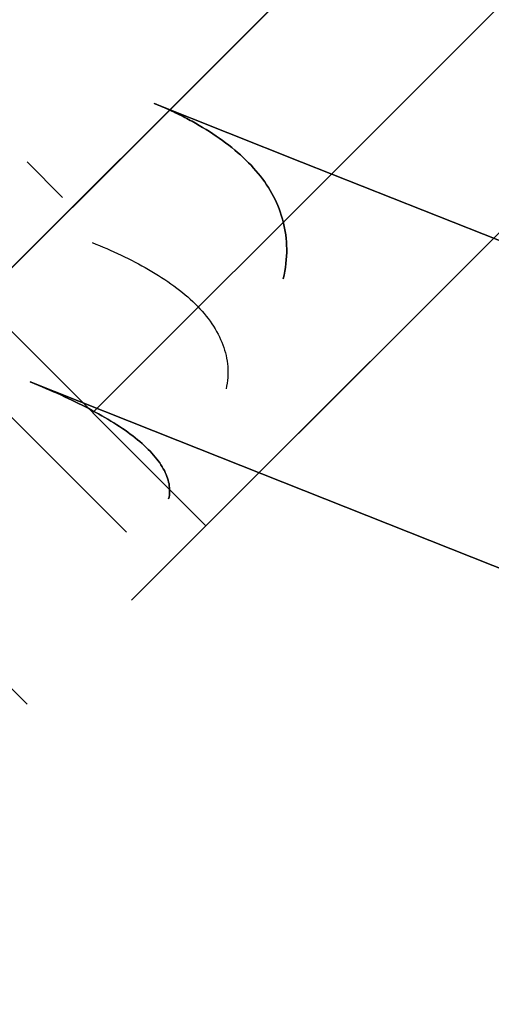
# Model space of a CAD drawing. Header units: millimetres. Extents: x -630 to 192, y -7 to 1615.
# Tile 132 of 249: x -568.06 to -565.85, y 1563.89 to 1568.51. Entities that reach past the tile are written whole.
import ezdxf

# ---------------------------------------------------------------- set-up
doc = ezdxf.new("R2010")
doc.units = ezdxf.units.MM
doc.header["$MEASUREMENT"] = 0
doc.layers.add('OVIDIO 160x80x72h', color=7, linetype='Continuous')

msp = doc.modelspace()

# ---------------------------------------------------------------- linework, layer by layer
at = {"layer": 'OVIDIO 160x80x72h', "extrusion": (0.265507, 0.881208, -0.391124)}
for points in [[(996.2072, 1135.4137), (1041.827, 1194.6338)], [(1041.827, 1194.6338), (996.2072, 1135.4137)]]:
    msp.add_lwpolyline(points, dxfattribs=at)
at = {"layer": 'OVIDIO 160x80x72h', "extrusion": (0.202852, -0.108979, 0.973126)}
for points in [[(1126.1466, 1420.5552), (1126.1466, 1259.8993)], [(1126.1466, 1259.8993), (1126.1466, 1420.5552)], [(1125.8511, 1420.5552), (1125.8511, 1259.8993)], [(1125.5557, 1420.5552), (1125.5557, 1259.8993)], [(1125.5557, 1259.8993), (1125.5557, 1420.5552)]]:
    msp.add_lwpolyline(points, dxfattribs=at)
at = {"layer": 'OVIDIO 160x80x72h', "extrusion": (0.235702, -0.235702, 0.942809)}
for points in [[(698.1573, 1711.5017), (698.1573, 1602.4239)], [(697.2087, 1602.4239), (697.2087, 1711.5017)], [(694.3626, 1602.4239), (694.3626, 1711.5017)], [(695.3113, 1711.5017), (695.3113, 1602.4239)]]:
    msp.add_lwpolyline(points, dxfattribs=at)
at = {"layer": 'OVIDIO 160x80x72h', "extrusion": (0.202866, -0.108989, 0.973122)}
for points in [[(1125.1391, 1403.9495), (1125.1391, 1346.5684)], [(1125.1391, 1346.5684), (1125.1391, 1403.9495)], [(1124.4262, 1346.5684), (1124.4262, 1403.9495)]]:
    msp.add_lwpolyline(points, dxfattribs=at)
at = {"layer": 'OVIDIO 160x80x72h', "extrusion": (0.202863, -0.108986, 0.973123)}
for points in [[(1123.7151, 1346.565), (1123.7151, 1403.9461)], [(1123.7151, 1403.9461), (1123.7151, 1346.565)]]:
    msp.add_lwpolyline(points, dxfattribs=at)
at = {"layer": 'OVIDIO 160x80x72h', "extrusion": (0.108979, -0.202852, 0.973126)}
for points in [[(207.2647, 1811.1731), (207.2647, 1650.5173)], [(207.2647, 1650.5173), (207.2647, 1811.1731)], [(207.5602, 1811.1731), (207.5602, 1650.5173)], [(207.8556, 1650.5173), (207.8556, 1811.1731)], [(207.8556, 1811.1731), (207.8556, 1650.5173)]]:
    msp.add_lwpolyline(points, dxfattribs=at)
at = {"layer": 'OVIDIO 160x80x72h', "extrusion": (0.046296, -0.021464, 0.998697)}
for points in [[(1191.843, 1132.3186), (1191.843, 1232.8298)], [(1190.3568, 1131.3504), (1190.3568, 1232.6548)]]:
    msp.add_lwpolyline(points, dxfattribs=at)
at = {"layer": 'OVIDIO 160x80x72h', "extrusion": (0.999884, -0.000231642, 0.015217)}
for points in [[(1577.8127, 8.3618), (1567.7089, 672.0263)], [(1567.7089, 672.0263), (1577.8127, 8.3618)], [(1568.2961, 8.4678), (1560.8388, 498.2997)]]:
    msp.add_lwpolyline(points, dxfattribs=at)
at = {"layer": 'OVIDIO 160x80x72h', "extrusion": (-0.000231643, 0.999884, 0.015217)}
for points in [[(558.6219, -24.1332), (568.7252, 639.5007)], [(568.7252, 639.5007), (558.6219, -24.1332)]]:
    msp.add_lwpolyline(points, dxfattribs=at)
at = {"layer": 'OVIDIO 160x80x72h', "extrusion": (-0.000231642, 0.999884, 0.015217)}
for points in [[(568.6374, 639.5021), (558.5341, -24.1289)], [(567.1376, 639.5249), (557.034, -24.128)], [(565.5928, -24.0189), (573.0501, 465.8142)]]:
    msp.add_lwpolyline(points, dxfattribs=at)
at = {"layer": 'OVIDIO 160x80x72h', "extrusion": (0.265352, 0.881274, -0.39108)}
msp.add_lwpolyline([(1024.0573, 1175.0234), (979.7444, 1117.4683)], dxfattribs=at)
at = {"layer": 'OVIDIO 160x80x72h', "extrusion": (0.999884, -0.000231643, 0.015217)}
for points in [[(1576.3273, 8.378), (1566.2241, 672.0037)], [(1566.2241, 672.0037), (1576.3273, 8.378)], [(1565.1637, 671.9875), (1575.2668, 8.3618)], [(1575.2668, 8.3618), (1565.1637, 671.9875)]]:
    msp.add_lwpolyline(points, dxfattribs=at)
at = {"layer": 'OVIDIO 160x80x72h'}
for points in [[(-568.2501, 1567.194), (-558.9873, 1576.4568)], [(-558.9873, 1576.4568), (-568.2501, 1567.194)], [(-558.457, 1575.9265), (-567.7198, 1566.6637)], [(-557.9267, 1575.3961), (-567.1895, 1566.1333)], [(-567.1895, 1566.1333), (-557.9267, 1575.3961)], [(-568.0278, 1567.8406), (-567.861, 1567.6738)], [(-567.861, 1567.6738), (-568.0278, 1567.8406)], [(-567.5618, 1566.1021), (-568.664, 1567.2043)], [(-567.1895, 1566.1333), (-568.2501, 1567.194)], [(-568.2501, 1567.194), (-567.1895, 1566.1333)]]:
    msp.add_lwpolyline(points, dxfattribs=at)
at = {"layer": 'OVIDIO 160x80x72h', "extrusion": (0.021464, -0.046296, 0.998697)}
for points in [[(117.1297, 1609.8843), (117.1297, 1711.1869)], [(115.6438, 1610.8481), (115.6438, 1711.3611)]]:
    msp.add_lwpolyline(points, dxfattribs=at)
at = {"layer": 'OVIDIO 160x80x72h', "extrusion": (-0.015219, -0.015219, 0.999768)}
for points in [[(-558.9246, 1576.4017), (-568.3021, 1567.0263)], [(-557.8641, 1575.3409), (-567.2416, 1565.9655)], [(-557.8638, 1577.8865), (-558.9246, 1576.8259)], [(-558.9246, 1576.8259), (-557.8638, 1577.8865)], [(-557.8638, 1577.8865), (-557.8358, 1577.8579), (-557.8083, 1577.8284), (-557.7812, 1577.7981), (-557.7546, 1577.7669), (-557.7284, 1577.7349), (-557.7029, 1577.702), (-557.6778, 1577.6682), (-557.6535, 1577.6336), (-557.6297, 1577.5982), (-557.6066, 1577.5619), (-557.5843, 1577.5249), (-557.5627, 1577.4871), (-557.5419, 1577.4485), (-557.522, 1577.4092), (-557.5029, 1577.3692), (-557.4847, 1577.3285), (-557.4674, 1577.2872), (-557.4511, 1577.2453), (-557.4358, 1577.2027), (-557.4215, 1577.1596), (-557.4082, 1577.116), (-557.396, 1577.0719), (-557.3849, 1577.0274), (-557.3749, 1576.9824), (-557.366, 1576.9371), (-557.3583, 1576.8915), (-557.3517, 1576.8456), (-557.3463, 1576.7995), (-557.3421, 1576.7532), (-557.3391, 1576.7067), (-557.3373, 1576.6602), (-557.3367, 1576.6136), (-557.3373, 1576.567), (-557.3391, 1576.5205), (-557.3422, 1576.474), (-557.3464, 1576.4277), (-557.3518, 1576.3816), (-557.3583, 1576.3357), (-557.3661, 1576.2901), (-557.375, 1576.2448), (-557.385, 1576.1998), (-557.3961, 1576.1553), (-557.4083, 1576.1112), (-557.4216, 1576.0676), (-557.4359, 1576.0245), (-557.4513, 1575.982), (-557.4676, 1575.94), (-557.4849, 1575.8987), (-557.5031, 1575.858), (-557.5222, 1575.818), (-557.5421, 1575.7787), (-557.5629, 1575.7402), (-557.5845, 1575.7024), (-557.6069, 1575.6654), (-557.6299, 1575.6291), (-557.6537, 1575.5937), (-557.6781, 1575.5591), (-557.7031, 1575.5253), (-557.7287, 1575.4924), (-557.7548, 1575.4604), (-557.7815, 1575.4292), (-557.8086, 1575.3989), (-557.8361, 1575.3694), (-557.8641, 1575.3409)], [(-557.8641, 1575.3409), (-557.8361, 1575.3694), (-557.8086, 1575.3989), (-557.7815, 1575.4292), (-557.7548, 1575.4604), (-557.7287, 1575.4924), (-557.7031, 1575.5253), (-557.6781, 1575.5591), (-557.6537, 1575.5937), (-557.6299, 1575.6291), (-557.6069, 1575.6654), (-557.5845, 1575.7024), (-557.5629, 1575.7402), (-557.5421, 1575.7787), (-557.5222, 1575.818), (-557.5031, 1575.858), (-557.4849, 1575.8987), (-557.4676, 1575.94), (-557.4513, 1575.982), (-557.4359, 1576.0245), (-557.4216, 1576.0676), (-557.4083, 1576.1112), (-557.3961, 1576.1553), (-557.385, 1576.1998), (-557.375, 1576.2448), (-557.3661, 1576.2901), (-557.3583, 1576.3357), (-557.3518, 1576.3816), (-557.3464, 1576.4277), (-557.3422, 1576.474), (-557.3391, 1576.5205), (-557.3373, 1576.567), (-557.3367, 1576.6136), (-557.3373, 1576.6602), (-557.3391, 1576.7067), (-557.3421, 1576.7532), (-557.3463, 1576.7995), (-557.3517, 1576.8456), (-557.3583, 1576.8915), (-557.366, 1576.9371), (-557.3749, 1576.9824), (-557.3849, 1577.0274), (-557.396, 1577.0719), (-557.4082, 1577.116), (-557.4215, 1577.1596), (-557.4358, 1577.2027), (-557.4511, 1577.2453), (-557.4674, 1577.2872), (-557.4847, 1577.3285), (-557.5029, 1577.3692), (-557.522, 1577.4092), (-557.5419, 1577.4485), (-557.5627, 1577.4871), (-557.5843, 1577.5249), (-557.6066, 1577.5619), (-557.6297, 1577.5982), (-557.6535, 1577.6336), (-557.6778, 1577.6682), (-557.7029, 1577.702), (-557.7284, 1577.7349), (-557.7546, 1577.7669), (-557.7812, 1577.7981), (-557.8083, 1577.8284), (-557.8358, 1577.8579), (-557.8638, 1577.8865)], [(-558.5004, 1575.9773), (-557.398, 1577.0795)], [(-558.1168, 1575.0882), (-557.8641, 1575.3409)], [(-557.8641, 1575.3409), (-558.1168, 1575.0882)]]:
    msp.add_lwpolyline(points, dxfattribs=at)
at = {"layer": 'OVIDIO 160x80x72h', "extrusion": (0.12261, 0.276089, 0.953279)}
for points in [[(1155.5448, -944.9605), (1155.5448, -943.4605)], [(1155.0474, -943.4605), (1155.0474, -944.9605)], [(1155.0474, -944.9605), (1155.0474, -943.4605)], [(1154.0735, -942.0559), (1154.0735, -944.3787)]]:
    msp.add_lwpolyline(points, dxfattribs=at)
at = {"layer": 'OVIDIO 160x80x72h', "extrusion": (0.386908, 0.871231, -0.302091)}
for points in [[(1155.0458, 999.8052), (1155.0636, 999.8026), (1155.0814, 999.7996), (1155.0992, 999.7962), (1155.1169, 999.7923), (1155.1347, 999.7879), (1155.1524, 999.7832), (1155.17, 999.7779), (1155.1875, 999.7723), (1155.205, 999.7661), (1155.2223, 999.7596), (1155.2395, 999.7526), (1155.2565, 999.7451), (1155.2734, 999.7372), (1155.29, 999.7289), (1155.3065, 999.7202), (1155.3228, 999.7111), (1155.3388, 999.7016), (1155.3546, 999.6917), (1155.3701, 999.6814), (1155.3853, 999.6707), (1155.4003, 999.6597), (1155.4149, 999.6483), (1155.4293, 999.6365), (1155.4433, 999.6245), (1155.457, 999.6121), (1155.4703, 999.5995), (1155.4833, 999.5865), (1155.4959, 999.5733), (1155.5081, 999.5599), (1155.52, 999.5462), (1155.5315, 999.5322), (1155.5426, 999.5181), (1155.5534, 999.5037), (1155.5638, 999.489), (1155.5739, 999.474), (1155.5838, 999.4586), (1155.5932, 999.443), (1155.6023, 999.4271), (1155.6111, 999.4109), (1155.6195, 999.3945), (1155.6274, 999.3778), (1155.635, 999.3609), (1155.6422, 999.3438), (1155.649, 999.3265), (1155.6553, 999.309), (1155.6612, 999.2914), (1155.6667, 999.2736), (1155.6717, 999.2556), (1155.6763, 999.2375), (1155.6804, 999.2194), (1155.6841, 999.2011), (1155.6873, 999.1828), (1155.69, 999.1644), (1155.6923, 999.146), (1155.6942, 999.1276), (1155.6955, 999.1091), (1155.6965, 999.0907), (1155.6969, 999.0723), (1155.6969, 999.054), (1155.6965, 999.0357), (1155.6956, 999.0176), (1155.6943, 998.9995), (1155.6926, 998.9815), (1155.6904, 998.9637)], [(1155.6904, 998.9637), (1155.6926, 998.9815), (1155.6943, 998.9995), (1155.6956, 999.0176), (1155.6965, 999.0357), (1155.6969, 999.054), (1155.6969, 999.0723), (1155.6965, 999.0907), (1155.6955, 999.1091), (1155.6942, 999.1276), (1155.6923, 999.146), (1155.69, 999.1644), (1155.6873, 999.1828), (1155.6841, 999.2011), (1155.6804, 999.2194), (1155.6763, 999.2375), (1155.6717, 999.2556), (1155.6667, 999.2736), (1155.6612, 999.2914), (1155.6553, 999.309), (1155.649, 999.3265), (1155.6422, 999.3438), (1155.635, 999.3609), (1155.6274, 999.3778), (1155.6195, 999.3945), (1155.6111, 999.4109), (1155.6023, 999.4271), (1155.5932, 999.443), (1155.5838, 999.4586), (1155.5739, 999.474), (1155.5638, 999.489), (1155.5534, 999.5037), (1155.5426, 999.5181), (1155.5315, 999.5322), (1155.52, 999.5462), (1155.5081, 999.5599), (1155.4959, 999.5733), (1155.4833, 999.5865), (1155.4703, 999.5995), (1155.457, 999.6121), (1155.4433, 999.6245), (1155.4293, 999.6365), (1155.4149, 999.6483), (1155.4003, 999.6597), (1155.3853, 999.6707), (1155.3701, 999.6814), (1155.3546, 999.6917), (1155.3388, 999.7016), (1155.3228, 999.7111), (1155.3065, 999.7202), (1155.29, 999.7289), (1155.2734, 999.7372), (1155.2565, 999.7451), (1155.2395, 999.7526), (1155.2223, 999.7596), (1155.205, 999.7661), (1155.1875, 999.7723), (1155.17, 999.7779), (1155.1524, 999.7832), (1155.1347, 999.7879), (1155.1169, 999.7923), (1155.0992, 999.7962), (1155.0814, 999.7996), (1155.0636, 999.8026), (1155.0458, 999.8052)]]:
    msp.add_lwpolyline(points, dxfattribs=at)
at = {"layer": 'OVIDIO 160x80x72h', "extrusion": (0.007645, 0.997294, -0.073113)}
for points in [[(579.8606, 775.9733), (580.0628, 777.9024)], [(580.0628, 777.9024), (579.8606, 775.9733)]]:
    msp.add_lwpolyline(points, dxfattribs=at)
at = {"layer": 'OVIDIO 160x80x72h', "extrusion": (0.923255, -0.345247, 0.168535)}
msp.add_lwpolyline([(1268.5351, 840.502), (1269.9026, 839.8856)], dxfattribs=at)
at = {"layer": 'OVIDIO 160x80x72h', "extrusion": (0.12261, 0.276068, 0.953286)}
msp.add_lwpolyline([(1155.3811, -943.9267), (1155.3811, -945.469)], dxfattribs=at)
at = {"layer": 'OVIDIO 160x80x72h', "extrusion": (-0.007538, -0.018371, 0.999803)}
for points in [[(-1120.4779, 1246.051), (-1120.4779, 1247.6768)], [(-1120.4779, 1247.6768), (-1120.4779, 1246.051)]]:
    msp.add_lwpolyline(points, dxfattribs=at)
at = {"layer": 'OVIDIO 160x80x72h', "extrusion": (0.38691, 0.871231, -0.30209)}
msp.add_lwpolyline([(1155.6937, 998.9607), (1155.6958, 998.9787), (1155.6976, 998.9967), (1155.6989, 999.0149), (1155.6997, 999.0332), (1155.7001, 999.0515), (1155.7001, 999.0699), (1155.6996, 999.0884), (1155.6987, 999.1069), (1155.6973, 999.1254), (1155.6954, 999.1439), (1155.6931, 999.1624), (1155.6903, 999.1808), (1155.687, 999.1992), (1155.6833, 999.2175), (1155.6791, 999.2357), (1155.6745, 999.2539), (1155.6695, 999.2718), (1155.6639, 999.2897), (1155.658, 999.3074), (1155.6516, 999.3249), (1155.6448, 999.3422), (1155.6376, 999.3594), (1155.6299, 999.3763), (1155.6219, 999.3929), (1155.6135, 999.4094), (1155.6047, 999.4255), (1155.5956, 999.4414), (1155.5861, 999.457), (1155.5762, 999.4724), (1155.5661, 999.4874), (1155.5556, 999.5021), (1155.5448, 999.5165), (1155.5337, 999.5305), (1155.5222, 999.5444), (1155.5104, 999.5581), (1155.4981, 999.5715), (1155.4855, 999.5847), (1155.4725, 999.5976), (1155.4592, 999.6102), (1155.4455, 999.6225), (1155.4315, 999.6345), (1155.4172, 999.6462), (1155.4026, 999.6576), (1155.3876, 999.6686), (1155.3724, 999.6793), (1155.3568, 999.6896), (1155.3411, 999.6995), (1155.325, 999.709), (1155.3088, 999.7181), (1155.2923, 999.7268), (1155.2756, 999.7351), (1155.2587, 999.743), (1155.2417, 999.7504), (1155.2244, 999.7574), (1155.2071, 999.764), (1155.1896, 999.7701), (1155.172, 999.7758), (1155.1544, 999.781), (1155.1366, 999.7858), (1155.1188, 999.7902), (1155.101, 999.7941), (1155.0832, 999.7975), (1155.0653, 999.8005), (1155.0474, 999.803)], dxfattribs=at)
at = {"layer": 'OVIDIO 160x80x72h', "extrusion": (0.922113, -0.366639, 0.123629)}
for points in [[(1243.8892, 797.3326), (1243.9879, 797.3086), (1244.0882, 797.2877), (1244.19, 797.2702), (1244.2933, 797.2561), (1244.3453, 797.2504), (1244.3977, 797.2455), (1244.4504, 797.2416), (1244.5032, 797.2385), (1244.5563, 797.2365), (1244.6096, 797.2353), (1244.6631, 797.2351), (1244.7167, 797.2359), (1244.7704, 797.2376), (1244.8242, 797.2403), (1244.8781, 797.2439), (1244.932, 797.2486), (1244.9859, 797.2542), (1245.0398, 797.2608), (1245.0937, 797.2684), (1245.1475, 797.277), (1245.2012, 797.2865), (1245.2548, 797.2971), (1245.3083, 797.3087), (1245.3615, 797.3212), (1245.4146, 797.3347), (1245.4675, 797.3492), (1245.52, 797.3647), (1245.5723, 797.3811), (1245.6243, 797.3984), (1245.676, 797.4168), (1245.7273, 797.436), (1245.7782, 797.4562), (1245.8287, 797.4773), (1245.8788, 797.4992), (1245.9284, 797.5221), (1245.9775, 797.5459), (1246.0262, 797.5705), (1246.0743, 797.5959), (1246.1218, 797.6221), (1246.1688, 797.6492), (1246.2152, 797.6771), (1246.261, 797.7057), (1246.3061, 797.7351), (1246.3507, 797.7652), (1246.3945, 797.796), (1246.4377, 797.8275), (1246.4802, 797.8597), (1246.522, 797.8925), (1246.563, 797.926), (1246.6034, 797.96), (1246.6429, 797.9946), (1246.6818, 798.0298), (1246.7571, 798.1018), (1246.8294, 798.1757), (1246.8984, 798.2514), (1246.9642, 798.3287)], [(1246.9642, 798.3287), (1246.8984, 798.2514), (1246.8294, 798.1757), (1246.7571, 798.1018), (1246.6818, 798.0298), (1246.6429, 797.9946), (1246.6034, 797.96), (1246.563, 797.926), (1246.522, 797.8925), (1246.4802, 797.8597), (1246.4377, 797.8275), (1246.3945, 797.796), (1246.3507, 797.7652), (1246.3061, 797.7351), (1246.261, 797.7057), (1246.2152, 797.6771), (1246.1688, 797.6492), (1246.1218, 797.6221), (1246.0743, 797.5959), (1246.0262, 797.5705), (1245.9775, 797.5459), (1245.9284, 797.5221), (1245.8788, 797.4992), (1245.8287, 797.4773), (1245.7782, 797.4562), (1245.7273, 797.436), (1245.676, 797.4168), (1245.6243, 797.3984), (1245.5723, 797.3811), (1245.52, 797.3647), (1245.4675, 797.3492), (1245.4146, 797.3347), (1245.3615, 797.3212), (1245.3083, 797.3087), (1245.2548, 797.2971), (1245.2012, 797.2865), (1245.1475, 797.277), (1245.0937, 797.2684), (1245.0398, 797.2608), (1244.9859, 797.2542), (1244.932, 797.2486), (1244.8781, 797.2439), (1244.8242, 797.2403), (1244.7704, 797.2376), (1244.7167, 797.2359), (1244.6631, 797.2351), (1244.6096, 797.2353), (1244.5563, 797.2365), (1244.5032, 797.2385), (1244.4504, 797.2416), (1244.3977, 797.2455), (1244.3453, 797.2504), (1244.2933, 797.2561), (1244.19, 797.2702), (1244.0882, 797.2877), (1243.9879, 797.3086), (1243.8892, 797.3326)], [(1244.2685, 798.7838), (1244.3178, 798.7718), (1244.368, 798.7614), (1244.4189, 798.7526), (1244.4705, 798.7456), (1244.4966, 798.7427), (1244.5228, 798.7403), (1244.5491, 798.7383), (1244.5755, 798.7368), (1244.6021, 798.7358), (1244.6287, 798.7352), (1244.6554, 798.7351), (1244.6822, 798.7355), (1244.7091, 798.7363), (1244.736, 798.7377), (1244.7629, 798.7395), (1244.7899, 798.7418), (1244.8169, 798.7446), (1244.8438, 798.7479), (1244.8708, 798.7517), (1244.8977, 798.756), (1244.9245, 798.7608), (1244.9513, 798.7661), (1244.978, 798.7719), (1245.0047, 798.7781), (1245.0312, 798.7849), (1245.0576, 798.7921), (1245.0839, 798.7999), (1245.1101, 798.8081), (1245.1361, 798.8168), (1245.1619, 798.8259), (1245.1876, 798.8355), (1245.213, 798.8456), (1245.2383, 798.8562), (1245.2633, 798.8672), (1245.2881, 798.8786), (1245.3127, 798.8905), (1245.337, 798.9028), (1245.361, 798.9155), (1245.3848, 798.9286), (1245.4083, 798.9421), (1245.4315, 798.9561), (1245.4544, 798.9704), (1245.477, 798.9851), (1245.4992, 799.0001), (1245.5212, 799.0155), (1245.5428, 799.0313), (1245.564, 799.0474), (1245.5849, 799.0638), (1245.6054, 799.0805), (1245.6256, 799.0975), (1245.6454, 799.1149), (1245.6648, 799.1325), (1245.7025, 799.1684), (1245.7386, 799.2054), (1245.7731, 799.2432), (1245.806, 799.2819)], [(1245.806, 799.2819), (1245.7731, 799.2432), (1245.7386, 799.2054), (1245.7025, 799.1684), (1245.6648, 799.1325), (1245.6454, 799.1149), (1245.6256, 799.0975), (1245.6054, 799.0805), (1245.5849, 799.0638), (1245.564, 799.0474), (1245.5428, 799.0313), (1245.5212, 799.0155), (1245.4992, 799.0001), (1245.477, 798.9851), (1245.4544, 798.9704), (1245.4315, 798.9561), (1245.4083, 798.9421), (1245.3848, 798.9286), (1245.361, 798.9155), (1245.337, 798.9028), (1245.3127, 798.8905), (1245.2881, 798.8786), (1245.2633, 798.8672), (1245.2383, 798.8562), (1245.213, 798.8456), (1245.1876, 798.8355), (1245.1619, 798.8259), (1245.1361, 798.8168), (1245.1101, 798.8081), (1245.0839, 798.7999), (1245.0576, 798.7921), (1245.0312, 798.7849), (1245.0047, 798.7781), (1244.978, 798.7719), (1244.9513, 798.7661), (1244.9245, 798.7608), (1244.8977, 798.756), (1244.8708, 798.7517), (1244.8438, 798.7479), (1244.8169, 798.7446), (1244.7899, 798.7418), (1244.7629, 798.7395), (1244.736, 798.7377), (1244.7091, 798.7363), (1244.6822, 798.7355), (1244.6554, 798.7351), (1244.6287, 798.7352), (1244.6021, 798.7358), (1244.5755, 798.7368), (1244.5491, 798.7383), (1244.5228, 798.7403), (1244.4966, 798.7427), (1244.4705, 798.7456), (1244.4189, 798.7526), (1244.368, 798.7614), (1244.3178, 798.7718), (1244.2685, 798.7838)]]:
    msp.add_lwpolyline(points, dxfattribs=at)
at = {"layer": 'OVIDIO 160x80x72h', "extrusion": (0.933612, -0.264208, 0.241996)}
for points in [[(1352.5786, 883.1579), (1353.7186, 882.1831)], [(1353.7186, 882.1831), (1352.5786, 883.1579)], [(1353.4982, 882.3715), (1353.7186, 882.1831)]]:
    msp.add_lwpolyline(points, dxfattribs=at)
at = {"layer": 'OVIDIO 160x80x72h', "extrusion": (0.386909, 0.871231, -0.302091)}
for points in [[(1155.6907, 998.9633), (1155.6928, 998.9812), (1155.6946, 998.9991), (1155.6959, 999.0172), (1155.6968, 999.0354), (1155.6972, 999.0537), (1155.6972, 999.072), (1155.6967, 999.0904), (1155.6958, 999.1088), (1155.6944, 999.1272), (1155.6926, 999.1456), (1155.6903, 999.1641), (1155.6876, 999.1824), (1155.6844, 999.2008), (1155.6807, 999.219), (1155.6766, 999.2372), (1155.672, 999.2553), (1155.667, 999.2732), (1155.6615, 999.291), (1155.6556, 999.3087), (1155.6492, 999.3262), (1155.6425, 999.3435), (1155.6353, 999.3606), (1155.6277, 999.3775), (1155.6197, 999.3942), (1155.6114, 999.4106), (1155.6026, 999.4268), (1155.5935, 999.4427), (1155.584, 999.4583), (1155.5742, 999.4736), (1155.5641, 999.4886), (1155.5536, 999.5034), (1155.5429, 999.5178), (1155.5318, 999.5319), (1155.5203, 999.5458), (1155.5084, 999.5595), (1155.4962, 999.573), (1155.4835, 999.5862), (1155.4706, 999.5991), (1155.4572, 999.6118), (1155.4435, 999.6242), (1155.4295, 999.6362), (1155.4152, 999.6479), (1155.4005, 999.6593), (1155.3856, 999.6703), (1155.3704, 999.681), (1155.3548, 999.6913), (1155.3391, 999.7012), (1155.323, 999.7108), (1155.3068, 999.7199), (1155.2903, 999.7286), (1155.2736, 999.7369), (1155.2568, 999.7448), (1155.2398, 999.7522), (1155.2226, 999.7592), (1155.2053, 999.7658), (1155.1878, 999.7719), (1155.1703, 999.7776), (1155.1527, 999.7828), (1155.135, 999.7876), (1155.1172, 999.7919), (1155.0994, 999.7958), (1155.0816, 999.7993), (1155.0638, 999.8023), (1155.046, 999.8048)], [(1155.046, 999.8048), (1155.0638, 999.8023), (1155.0816, 999.7993), (1155.0994, 999.7958), (1155.1172, 999.7919), (1155.135, 999.7876), (1155.1527, 999.7828), (1155.1703, 999.7776), (1155.1878, 999.7719), (1155.2053, 999.7658), (1155.2226, 999.7592), (1155.2398, 999.7522), (1155.2568, 999.7448), (1155.2736, 999.7369), (1155.2903, 999.7286), (1155.3068, 999.7199), (1155.323, 999.7108), (1155.3391, 999.7012), (1155.3548, 999.6913), (1155.3704, 999.681), (1155.3856, 999.6703), (1155.4005, 999.6593), (1155.4152, 999.6479), (1155.4295, 999.6362), (1155.4435, 999.6242), (1155.4572, 999.6118), (1155.4706, 999.5991), (1155.4835, 999.5862), (1155.4962, 999.573), (1155.5084, 999.5595), (1155.5203, 999.5458), (1155.5318, 999.5319), (1155.5429, 999.5178), (1155.5536, 999.5034), (1155.5641, 999.4886), (1155.5742, 999.4736), (1155.584, 999.4583), (1155.5935, 999.4427), (1155.6026, 999.4268), (1155.6114, 999.4106), (1155.6197, 999.3942), (1155.6277, 999.3775), (1155.6353, 999.3606), (1155.6425, 999.3435), (1155.6492, 999.3262), (1155.6556, 999.3087), (1155.6615, 999.291), (1155.667, 999.2732), (1155.672, 999.2553), (1155.6766, 999.2372), (1155.6807, 999.219), (1155.6844, 999.2008), (1155.6876, 999.1824), (1155.6903, 999.1641), (1155.6926, 999.1456), (1155.6944, 999.1272), (1155.6958, 999.1088), (1155.6967, 999.0904), (1155.6972, 999.072), (1155.6972, 999.0537), (1155.6968, 999.0354), (1155.6959, 999.0172), (1155.6946, 998.9991), (1155.6928, 998.9812), (1155.6907, 998.9633)]]:
    msp.add_lwpolyline(points, dxfattribs=at)
at = {"layer": 'OVIDIO 160x80x72h', "extrusion": (-0.707107, 0.707107, 0)}
msp.add_lwpolyline([(-704.36, 1.8662), (-704.3606, 1.8161), (-704.3625, 1.7659), (-704.3656, 1.7157), (-704.3701, 1.6656), (-704.3757, 1.6155), (-704.3827, 1.5656), (-704.3909, 1.5159), (-704.4003, 1.4664), (-704.411, 1.4171), (-704.4229, 1.3682), (-704.4361, 1.3197), (-704.4504, 1.2716), (-704.4659, 1.2239), (-704.4826, 1.1767), (-704.5003, 1.1301), (-704.5192, 1.0841), (-704.5392, 1.0386), (-704.5602, 0.9939), (-704.5823, 0.9498), (-704.6053, 0.9064), (-704.6293, 0.8638), (-704.6542, 0.822), (-704.68, 0.781), (-704.7066, 0.7408), (-704.7341, 0.7015), (-704.7623, 0.6631), (-704.7913, 0.6255), (-704.8209, 0.5889), (-704.8512, 0.5533), (-704.8822, 0.5185), (-704.9137, 0.4848), (-704.9458, 0.4519), (-704.9786, 0.4199), (-705.0123, 0.3884), (-705.0471, 0.3574), (-705.0827, 0.3271), (-705.1194, 0.2974), (-705.1569, 0.2685), (-705.1953, 0.2403), (-705.2346, 0.2128), (-705.2748, 0.1862), (-705.3158, 0.1604), (-705.3576, 0.1355), (-705.4002, 0.1115), (-705.4436, 0.0884), (-705.4877, 0.0664), (-705.5325, 0.0454), (-705.5779, 0.0254), (-705.6239, 0.0065), (-705.6706, -0.0113), (-705.7177, -0.0279), (-705.7654, -0.0434), (-705.8135, -0.0577), (-705.8621, -0.0709), (-705.911, -0.0828), (-705.9602, -0.0935), (-706.0097, -0.1029), (-706.0594, -0.1111), (-706.1093, -0.1181), (-706.1594, -0.1238), (-706.2095, -0.1282), (-706.2597, -0.1313), (-706.3099, -0.1332), (-706.36, -0.1338)], dxfattribs=at)
at = {"layer": 'OVIDIO 160x80x72h', "extrusion": (-0.114881, 0.045678, 0.992329)}
for points in [[(-1246.0227, -905.9661), (-1246.0227, -1014.8808)], [(-1245.3352, -905.965), (-1245.3352, -1014.8808)]]:
    msp.add_lwpolyline(points, dxfattribs=at)
at = {"layer": 'OVIDIO 160x80x72h', "extrusion": (9.85311e-08, -9.85324e-08, 1)}
for points in [[(-569.0882, 1566.356), (-568.0276, 1565.2954)], [(-568.0276, 1565.2954), (-569.0882, 1566.356)]]:
    msp.add_lwpolyline(points, dxfattribs=at)
at = {"layer": 'OVIDIO 160x80x72h', "extrusion": (0.999995, -0.000995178, -0.002882)}
msp.add_lwpolyline([(1565.7231, 666.0122), (1565.0495, 664.0614)], dxfattribs=at)
at = {"layer": 'OVIDIO 160x80x72h', "extrusion": (0.707107, -0.707107, 0)}
for points in [[(706.36, -0.1338), (706.3156, -0.1333), (706.2708, -0.1319), (706.2257, -0.1293), (706.1803, -0.1257), (706.1345, -0.1211), (706.0886, -0.1153), (706.0424, -0.1085), (705.996, -0.1004), (705.9496, -0.0913), (705.903, -0.0809), (705.8563, -0.0694), (705.8097, -0.0566), (705.763, -0.0427), (705.7165, -0.0275), (705.67, -0.0111), (705.6238, 0.0066), (705.5777, 0.0255), (705.532, 0.0456), (705.4865, 0.067), (705.4414, 0.0896), (705.3967, 0.1134), (705.3525, 0.1385), (705.3087, 0.1647), (705.2656, 0.1922), (705.223, 0.2208), (705.1811, 0.2506), (705.1399, 0.2815), (705.0994, 0.3135), (705.0597, 0.3465), (705.0208, 0.3807), (704.9828, 0.4158), (704.9458, 0.4519), (704.9096, 0.489), (704.8745, 0.527), (704.8404, 0.5659), (704.8073, 0.6056), (704.7753, 0.646), (704.7444, 0.6873), (704.7146, 0.7292), (704.686, 0.7717), (704.6585, 0.8149), (704.6323, 0.8586), (704.6072, 0.9029), (704.5834, 0.9476), (704.5608, 0.9927), (704.5394, 1.0381), (704.5193, 1.0839), (704.5004, 1.13), (704.4827, 1.1762), (704.4663, 1.2227), (704.4511, 1.2692), (704.4372, 1.3158), (704.4244, 1.3625), (704.4129, 1.4092), (704.4025, 1.4557), (704.3934, 1.5022), (704.3853, 1.5486), (704.3785, 1.5948), (704.3727, 1.6407), (704.3681, 1.6865), (704.3645, 1.7319), (704.362, 1.777), (704.3605, 1.8218), (704.36, 1.8662)], [(704.36, 1.8662), (704.3605, 1.8218), (704.362, 1.777), (704.3645, 1.7319), (704.3681, 1.6865), (704.3727, 1.6407), (704.3785, 1.5948), (704.3853, 1.5486), (704.3934, 1.5022), (704.4025, 1.4557), (704.4129, 1.4092), (704.4244, 1.3625), (704.4372, 1.3158), (704.4511, 1.2692), (704.4663, 1.2227), (704.4827, 1.1762), (704.5004, 1.13), (704.5193, 1.0839), (704.5394, 1.0381), (704.5608, 0.9927), (704.5834, 0.9476), (704.6072, 0.9029), (704.6323, 0.8586), (704.6585, 0.8149), (704.686, 0.7717), (704.7146, 0.7292), (704.7444, 0.6873), (704.7753, 0.646), (704.8073, 0.6056), (704.8404, 0.5659), (704.8745, 0.527), (704.9096, 0.489), (704.9458, 0.4519), (704.9828, 0.4158), (705.0208, 0.3807), (705.0597, 0.3465), (705.0994, 0.3135), (705.1399, 0.2815), (705.1811, 0.2506), (705.223, 0.2208), (705.2656, 0.1922), (705.3087, 0.1647), (705.3525, 0.1385), (705.3967, 0.1134), (705.4414, 0.0896), (705.4865, 0.067), (705.532, 0.0456), (705.5777, 0.0255), (705.6238, 0.0066), (705.67, -0.0111), (705.7165, -0.0275), (705.763, -0.0427), (705.8097, -0.0566), (705.8563, -0.0694), (705.903, -0.0809), (705.9496, -0.0913), (705.996, -0.1004), (706.0424, -0.1085), (706.0886, -0.1153), (706.1345, -0.1211), (706.1803, -0.1257), (706.2257, -0.1293), (706.2708, -0.1319), (706.3156, -0.1333), (706.36, -0.1338)]]:
    msp.add_lwpolyline(points, dxfattribs=at)
at = {"layer": 'OVIDIO 160x80x72h', "extrusion": (-0.121008, 0.052191, 0.991279)}
for points in [[(-1211.9573, -1040.5766), (-1211.9573, -1043.2905)], [(-1211.9573, -1043.2905), (-1211.9573, -1040.5766)]]:
    msp.add_lwpolyline(points, dxfattribs=at)
at = {"layer": 'OVIDIO 160x80x72h', "extrusion": (0.999843, 0.004948, 0.017019)}
for points in [[(1567.5986, 676.6236), (1567.1797, 675.1832)], [(1567.1797, 675.1832), (1567.5986, 676.6236)], [(1567.1797, 675.1832), (1567.249, 675.4216)]]:
    msp.add_lwpolyline(points, dxfattribs=at)
at = {"layer": 'OVIDIO 160x80x72h', "extrusion": (-0.123922, 0.055576, 0.990734)}
msp.add_lwpolyline([(-1195.2296, -1057.1382), (-1195.2296, -1054.4228)], dxfattribs=at)
at = {"layer": 'OVIDIO 160x80x72h', "extrusion": (-0.126731, 0.059039, 0.990179)}
for points in [[(-1178.2615, -1068.0185), (-1178.2615, -1070.7359)], [(-1178.2615, -1070.7359), (-1178.2615, -1068.0185)]]:
    msp.add_lwpolyline(points, dxfattribs=at)
at = {"layer": 'OVIDIO 160x80x72h'}
for points in [[(-566.8264, 1567.2914, 666.7361), (-566.8225, 1567.3096, 666.7585), (-566.8191, 1567.3277, 666.7807), (-566.8162, 1567.3455, 666.8029), (-566.814, 1567.3631, 666.8249), (-566.8123, 1567.3806, 666.8468), (-566.8112, 1567.3979, 666.8686), (-566.8106, 1567.4149, 666.8902), (-566.8105, 1567.4318, 666.9117), (-566.8109, 1567.4485, 666.933), (-566.8118, 1567.465, 666.9542), (-566.8133, 1567.4813, 666.9753), (-566.8152, 1567.4975, 666.9963), (-566.8175, 1567.5135, 667.017), (-566.8203, 1567.5293, 667.0377), (-566.8236, 1567.5449, 667.0582), (-566.8273, 1567.5604, 667.0785), (-566.8314, 1567.5757, 667.0987), (-566.836, 1567.5909, 667.1187), (-566.841, 1567.6058, 667.1386), (-566.8464, 1567.6207, 667.1582), (-566.8522, 1567.6353, 667.1777), (-566.8584, 1567.6498, 667.1969), (-566.865, 1567.6642, 667.2159), (-566.8721, 1567.6784, 667.2346), (-566.8796, 1567.6924, 667.2531), (-566.8875, 1567.7063, 667.2713), (-566.8958, 1567.72, 667.2892), (-566.9046, 1567.7336, 667.3068), (-566.9137, 1567.747, 667.3241), (-566.9233, 1567.7603, 667.3411), (-566.9333, 1567.7734, 667.3578), (-566.9437, 1567.7864, 667.374), (-566.9545, 1567.7992, 667.39), (-566.9657, 1567.8118, 667.4055), (-566.9773, 1567.8244, 667.4206), (-566.9893, 1567.8367, 667.4354), (-567.0017, 1567.8489, 667.4497), (-567.0143, 1567.861, 667.4636), (-567.0274, 1567.8729, 667.477), (-567.0407, 1567.8846, 667.49), (-567.0543, 1567.8962, 667.5025), (-567.0683, 1567.9076, 667.5145), (-567.0825, 1567.9188, 667.526), (-567.097, 1567.9299, 667.5371), (-567.1117, 1567.9408, 667.5475), (-567.1267, 1567.9515, 667.5575), (-567.1419, 1567.962, 667.5669), (-567.1573, 1567.9724, 667.5757), (-567.1729, 1567.9826, 667.584), (-567.1887, 1567.9926, 667.5917), (-567.2047, 1568.0025, 667.5987), (-567.2209, 1568.0121, 667.6052), (-567.2373, 1568.0216, 667.611), (-567.2456, 1568.0263, 667.6137), (-567.2539, 1568.0309, 667.6162), (-567.2623, 1568.0355, 667.6185), (-567.2707, 1568.0401, 667.6207), (-567.2792, 1568.0446, 667.6226), (-567.2878, 1568.049, 667.6245), (-567.2964, 1568.0534, 667.6261), (-567.3051, 1568.0578, 667.6276), (-567.3138, 1568.0621, 667.6289), (-567.3225, 1568.0664, 667.63), (-567.3314, 1568.0707, 667.631), (-567.3402, 1568.0749, 667.6317), (-567.3492, 1568.0791, 667.6323), (-567.3582, 1568.0832, 667.6327), (-567.3672, 1568.0873, 667.6329), (-567.3763, 1568.0913, 667.6329), (-567.3855, 1568.0953, 667.6327), (-567.3947, 1568.0992, 667.6323), (-567.404, 1568.1032, 667.6317), (-567.4133, 1568.107, 667.631), (-567.4227, 1568.1109, 667.63), (-567.4321, 1568.1147, 667.6288)], [(-567.4321, 1568.1147, 667.6288), (-566.7406, 1567.8397, 667.7216), (-467.3946, 1528.3389, 681.041)], [(-467.3946, 1528.3389, 681.041), (-566.7406, 1567.8397, 667.7216), (-567.4321, 1568.1147, 667.6288)], [(-567.4321, 1568.1147, 667.6288), (-567.4227, 1568.1109, 667.63), (-567.4133, 1568.107, 667.631), (-567.404, 1568.1032, 667.6317), (-567.3947, 1568.0992, 667.6323), (-567.3855, 1568.0953, 667.6327), (-567.3763, 1568.0913, 667.6329), (-567.3672, 1568.0873, 667.6329), (-567.3582, 1568.0832, 667.6327), (-567.3492, 1568.0791, 667.6323), (-567.3402, 1568.0749, 667.6317), (-567.3314, 1568.0707, 667.631), (-567.3225, 1568.0664, 667.63), (-567.3138, 1568.0621, 667.6289), (-567.3051, 1568.0578, 667.6276), (-567.2964, 1568.0534, 667.6261), (-567.2878, 1568.049, 667.6245), (-567.2792, 1568.0446, 667.6226), (-567.2707, 1568.0401, 667.6207), (-567.2623, 1568.0355, 667.6185), (-567.2539, 1568.0309, 667.6162), (-567.2456, 1568.0263, 667.6137), (-567.2373, 1568.0216, 667.611), (-567.2209, 1568.0121, 667.6052), (-567.2047, 1568.0025, 667.5987), (-567.1887, 1567.9926, 667.5917), (-567.1729, 1567.9826, 667.584), (-567.1573, 1567.9724, 667.5757), (-567.1419, 1567.962, 667.5669), (-567.1267, 1567.9515, 667.5575), (-567.1117, 1567.9408, 667.5475), (-567.097, 1567.9299, 667.5371), (-567.0825, 1567.9188, 667.526), (-567.0683, 1567.9076, 667.5145), (-567.0543, 1567.8962, 667.5025), (-567.0407, 1567.8846, 667.49), (-567.0274, 1567.8729, 667.477), (-567.0143, 1567.861, 667.4636), (-567.0017, 1567.8489, 667.4497), (-566.9893, 1567.8367, 667.4354), (-566.9773, 1567.8244, 667.4206), (-566.9657, 1567.8118, 667.4055), (-566.9545, 1567.7992, 667.39), (-566.9437, 1567.7864, 667.374), (-566.9333, 1567.7734, 667.3578), (-566.9233, 1567.7603, 667.3411), (-566.9137, 1567.747, 667.3241), (-566.9046, 1567.7336, 667.3068), (-566.8958, 1567.72, 667.2892), (-566.8875, 1567.7063, 667.2713), (-566.8796, 1567.6924, 667.2531), (-566.8721, 1567.6784, 667.2346), (-566.865, 1567.6642, 667.2159), (-566.8584, 1567.6498, 667.1969), (-566.8522, 1567.6353, 667.1777), (-566.8464, 1567.6207, 667.1582), (-566.841, 1567.6058, 667.1386), (-566.836, 1567.5909, 667.1187), (-566.8314, 1567.5757, 667.0987), (-566.8273, 1567.5604, 667.0785), (-566.8236, 1567.5449, 667.0582), (-566.8203, 1567.5293, 667.0377), (-566.8175, 1567.5135, 667.017), (-566.8152, 1567.4975, 666.9963), (-566.8133, 1567.4813, 666.9753), (-566.8118, 1567.465, 666.9542), (-566.8109, 1567.4485, 666.933), (-566.8105, 1567.4318, 666.9117), (-566.8106, 1567.4149, 666.8902), (-566.8112, 1567.3979, 666.8686), (-566.8123, 1567.3806, 666.8468), (-566.814, 1567.3631, 666.8249), (-566.8162, 1567.3455, 666.8029), (-566.8191, 1567.3277, 666.7807), (-566.8225, 1567.3096, 666.7585), (-566.8264, 1567.2914, 666.7361)], [(-567.7221, 1567.4618, 667.8552), (-567.7051, 1567.455, 667.8572), (-567.6881, 1567.448, 667.8587), (-567.6712, 1567.4409, 667.8597), (-567.6542, 1567.4336, 667.8602), (-567.6374, 1567.4262, 667.8601), (-567.6205, 1567.4187, 667.8596), (-567.6038, 1567.411, 667.8586), (-567.5871, 1567.4031, 667.8571), (-567.5705, 1567.3952, 667.8551), (-567.5539, 1567.387, 667.8526), (-567.5375, 1567.3788, 667.8497), (-567.5213, 1567.3703, 667.8462), (-567.5051, 1567.3618, 667.8424), (-567.4891, 1567.3531, 667.8381), (-567.4733, 1567.3443, 667.8333), (-567.4576, 1567.3353, 667.8281), (-567.4421, 1567.3262, 667.8225), (-567.4268, 1567.317, 667.8164), (-567.4117, 1567.3076, 667.8099), (-567.3968, 1567.2981, 667.803), (-567.3822, 1567.2885, 667.7956), (-567.3677, 1567.2787, 667.7879), (-567.3536, 1567.2688, 667.7797), (-567.3397, 1567.2588, 667.7712), (-567.326, 1567.2486, 667.7622), (-567.3127, 1567.2383, 667.7529), (-567.2996, 1567.2279, 667.7432), (-567.2869, 1567.2173, 667.7331), (-567.2744, 1567.2067, 667.7227), (-567.2623, 1567.1958, 667.7118), (-567.2506, 1567.1849, 667.7006), (-567.2392, 1567.1739, 667.6891), (-567.2281, 1567.1627, 667.6772), (-567.2175, 1567.1514, 667.665), (-567.2072, 1567.14, 667.6525), (-567.1973, 1567.1284, 667.6396), (-567.1877, 1567.1168, 667.6265), (-567.1786, 1567.105, 667.6131), (-567.1699, 1567.0932, 667.5994), (-567.1615, 1567.0812, 667.5854), (-567.1536, 1567.0692, 667.5712), (-567.1461, 1567.0571, 667.5568), (-567.139, 1567.0449, 667.5422), (-567.1323, 1567.0326, 667.5273), (-567.1261, 1567.0202, 667.5123), (-567.1202, 1567.0077, 667.4971), (-567.1149, 1566.9952, 667.4817), (-567.1099, 1566.9826, 667.4662), (-567.1054, 1566.97, 667.4506), (-567.1014, 1566.9573, 667.4348), (-567.0978, 1566.9445, 667.4189), (-567.0946, 1566.9317, 667.4029), (-567.092, 1566.9189, 667.3869), (-567.0898, 1566.906, 667.3707), (-567.0881, 1566.893, 667.3546), (-567.0868, 1566.8801, 667.3383), (-567.0861, 1566.8671, 667.3221), (-567.0858, 1566.854, 667.3058), (-567.0861, 1566.841, 667.2895), (-567.0868, 1566.8279, 667.2733), (-567.0881, 1566.8148, 667.257), (-567.0898, 1566.8017, 667.2408), (-567.0921, 1566.7886, 667.2247), (-567.0949, 1566.7755, 667.2086)], [(-568.0125, 1566.8078, 668.082), (-567.3209, 1566.5328, 668.1747), (-467.9749, 1527.0321, 681.4941)], [(-567.3639, 1566.2587, 667.6819), (-567.362, 1566.2675, 667.6927), (-567.3607, 1566.2763, 667.7034), (-567.3598, 1566.2851, 667.714), (-567.3594, 1566.2939, 667.7245), (-567.3594, 1566.3027, 667.735), (-567.3599, 1566.3115, 667.7454), (-567.3608, 1566.3203, 667.7557), (-567.3622, 1566.3292, 667.766), (-567.364, 1566.338, 667.7762), (-567.3663, 1566.3469, 667.7864), (-567.369, 1566.3558, 667.7965), (-567.3721, 1566.3647, 667.8065), (-567.3757, 1566.3736, 667.8165), (-567.3797, 1566.3825, 667.8264), (-567.3841, 1566.3915, 667.8363), (-567.3889, 1566.4005, 667.8462), (-567.3942, 1566.4095, 667.856), (-567.3999, 1566.4186, 667.8657), (-567.406, 1566.4277, 667.8754), (-567.4124, 1566.4368, 667.8849), (-567.4193, 1566.4459, 667.8944), (-567.4266, 1566.455, 667.9038), (-567.4343, 1566.4641, 667.913), (-567.4424, 1566.4732, 667.9221), (-567.4509, 1566.4824, 667.9311), (-567.4597, 1566.4915, 667.9399), (-567.4689, 1566.5005, 667.9485), (-567.4785, 1566.5096, 667.957), (-567.4885, 1566.5187, 667.9652), (-567.4988, 1566.5277, 667.9732), (-567.5095, 1566.5366, 667.981), (-567.5206, 1566.5456, 667.9886), (-567.532, 1566.5545, 667.9959), (-567.5437, 1566.5633, 668.003), (-567.5558, 1566.5721, 668.0098), (-567.5682, 1566.5809, 668.0164), (-567.5809, 1566.5896, 668.0227), (-567.5939, 1566.5983, 668.0287), (-567.6073, 1566.6069, 668.0344), (-567.6208, 1566.6155, 668.0399), (-567.6347, 1566.624, 668.0452), (-567.6488, 1566.6325, 668.0501), (-567.6632, 1566.6409, 668.0548), (-567.6778, 1566.6493, 668.0592), (-567.6926, 1566.6577, 668.0634), (-567.7077, 1566.666, 668.0672), (-567.7229, 1566.6743, 668.0708), (-567.7384, 1566.6825, 668.0741), (-567.754, 1566.6906, 668.0771), (-567.7698, 1566.6988, 668.0798), (-567.7859, 1566.7068, 668.0822), (-567.8021, 1566.7149, 668.0843), (-567.8185, 1566.7229, 668.0861), (-567.8351, 1566.7308, 668.0875), (-567.8519, 1566.7387, 668.0886), (-567.8689, 1566.7466, 668.0894), (-567.8861, 1566.7544, 668.0898), (-567.9035, 1566.7621, 668.0898), (-567.9211, 1566.7699, 668.0895), (-567.939, 1566.7775, 668.0888), (-567.957, 1566.7852, 668.0877), (-567.9753, 1566.7928, 668.0862), (-567.9938, 1566.8003, 668.0843), (-568.0125, 1566.8078, 668.082)], [(-467.9749, 1527.0321, 681.4941), (-567.3209, 1566.5328, 668.1747), (-568.0125, 1566.8078, 668.082)], [(-568.0125, 1566.8078, 668.082), (-567.9938, 1566.8003, 668.0843), (-567.9753, 1566.7928, 668.0862), (-567.957, 1566.7852, 668.0877), (-567.939, 1566.7775, 668.0888), (-567.9211, 1566.7699, 668.0895), (-567.9035, 1566.7621, 668.0898), (-567.8861, 1566.7544, 668.0898), (-567.8689, 1566.7466, 668.0894), (-567.8519, 1566.7387, 668.0886), (-567.8351, 1566.7308, 668.0875), (-567.8185, 1566.7229, 668.0861), (-567.8021, 1566.7149, 668.0843), (-567.7859, 1566.7068, 668.0822), (-567.7698, 1566.6988, 668.0798), (-567.754, 1566.6906, 668.0771), (-567.7384, 1566.6825, 668.0741), (-567.7229, 1566.6743, 668.0708), (-567.7077, 1566.666, 668.0672), (-567.6926, 1566.6577, 668.0634), (-567.6778, 1566.6493, 668.0592), (-567.6632, 1566.6409, 668.0548), (-567.6488, 1566.6325, 668.0501), (-567.6347, 1566.624, 668.0452), (-567.6208, 1566.6155, 668.0399), (-567.6073, 1566.6069, 668.0344), (-567.5939, 1566.5983, 668.0287), (-567.5809, 1566.5896, 668.0227), (-567.5682, 1566.5809, 668.0164), (-567.5558, 1566.5721, 668.0098), (-567.5437, 1566.5633, 668.003), (-567.532, 1566.5545, 667.9959), (-567.5206, 1566.5456, 667.9886), (-567.5095, 1566.5366, 667.981), (-567.4988, 1566.5277, 667.9732), (-567.4885, 1566.5187, 667.9652), (-567.4785, 1566.5096, 667.957), (-567.4689, 1566.5005, 667.9485), (-567.4597, 1566.4915, 667.9399), (-567.4509, 1566.4824, 667.9311), (-567.4424, 1566.4732, 667.9221), (-567.4343, 1566.4641, 667.913), (-567.4266, 1566.455, 667.9038), (-567.4193, 1566.4459, 667.8944), (-567.4124, 1566.4368, 667.8849), (-567.406, 1566.4277, 667.8754), (-567.3999, 1566.4186, 667.8657), (-567.3942, 1566.4095, 667.856), (-567.3889, 1566.4005, 667.8462), (-567.3841, 1566.3915, 667.8363), (-567.3797, 1566.3825, 667.8264), (-567.3757, 1566.3736, 667.8165), (-567.3721, 1566.3647, 667.8065), (-567.369, 1566.3558, 667.7965), (-567.3663, 1566.3469, 667.7864), (-567.364, 1566.338, 667.7762), (-567.3622, 1566.3292, 667.766), (-567.3608, 1566.3203, 667.7557), (-567.3599, 1566.3115, 667.7454), (-567.3594, 1566.3027, 667.735), (-567.3594, 1566.2939, 667.7245), (-567.3598, 1566.2851, 667.714), (-567.3607, 1566.2763, 667.7034), (-567.362, 1566.2675, 667.6927), (-567.3639, 1566.2587, 667.6819)]]:
    msp.add_polyline3d(points, dxfattribs=at)

doc.saveas('drawing.dxf')
